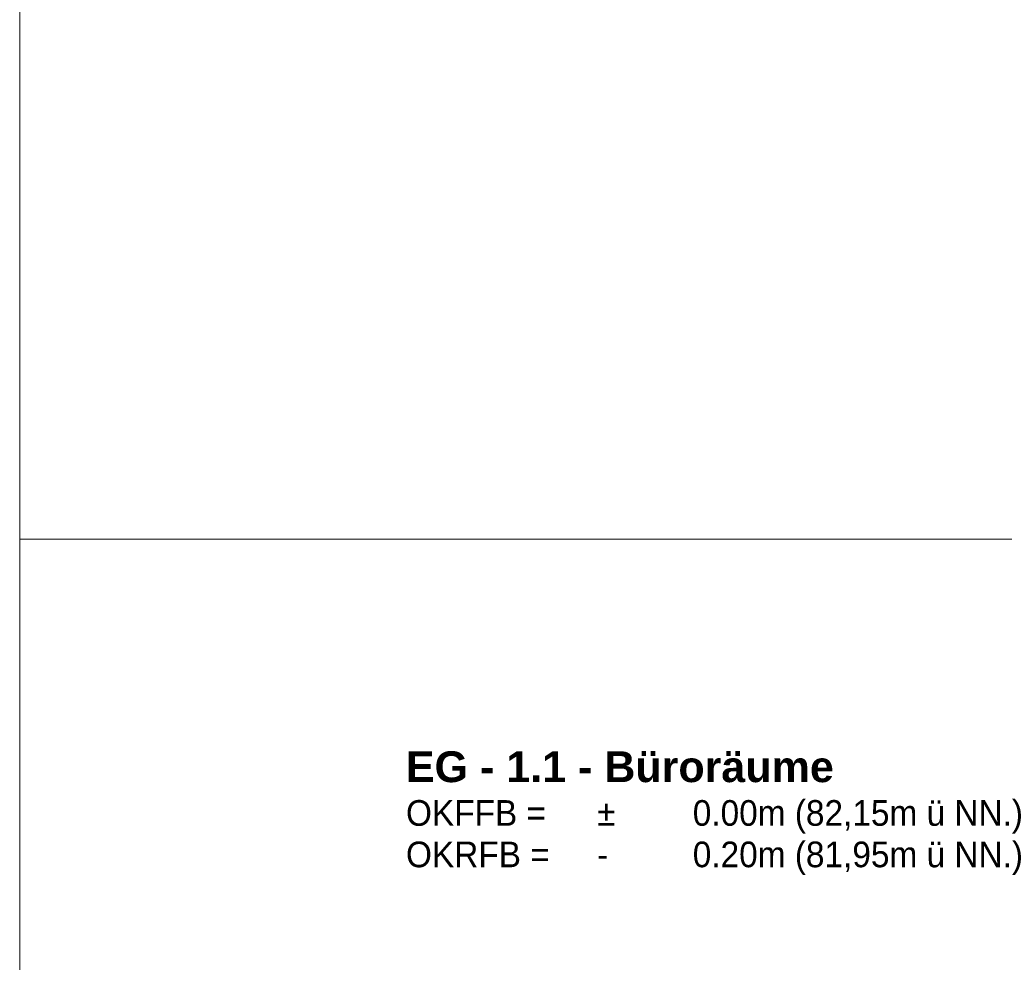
# Model space of a CAD drawing. Header units: metres. Extents: x 0.4 to 30.1, y -10.7 to 8.6.
# Tile 187 of 256: x 4 to 5, y -1 to -0.1. Entities that reach past the tile are written whole.
import ezdxf

# ---------------------------------------------------------------- set-up
doc = ezdxf.new("R2010")
doc.units = ezdxf.units.M
doc.layers.add('_Bodenaufbauten 20230510 (2D)', color=7, linetype='Continuous', lineweight=9)
doc.layers.add('Keine', color=7, linetype='Continuous', lineweight=9)
doc.styles.add('Arial', font='arial.ttf')
doc.styles.add('Arial (bold)', font='arialbd.ttf')

# ---------------------------------------------------------------- blocks, each defined once
blk = doc.blocks.new('Bodenaufbauten 20230510 (2D)')
at = {"layer": 'Keine', "color": 255, "flags": 128}
for points in [[(4, 1.8), (6, 1.8), (6, -0.6), (4, -0.6)], [(4, -0.6), (6, -0.6), (6, -3), (4, -3)]]:
    blk.add_lwpolyline(points, close=True, dxfattribs=at)
at = {"layer": 'Keine', "color": 7, "transparency": 33554687, "attachment_point": 1}
for s, insert, char_height, line_spacing_factor, style in [('EG - 1.1 - Büroräume', (4.3794, -0.80854), 0.0302617, 0.99019, 'Arial (bold)'), ('\\pxt1.154;OKFFB =^I±^I0.00m (82,15m ü NN.)\\POKRFB =^I-^I0.20m (81,95m ü NN.)', (4.3794, -0.85649), 0.0252181, 0.969122, 'Arial')]:
    blk.add_mtext(s, dxfattribs=dict(at, insert=insert, char_height=char_height, line_spacing_factor=line_spacing_factor, style=style))

msp = doc.modelspace()

# ---------------------------------------------------------------- block references
at = {"layer": '_Bodenaufbauten 20230510 (2D)'}
msp.add_blockref('Bodenaufbauten 20230510 (2D)', (0, 0), dxfattribs=at)

doc.saveas('drawing.dxf')
